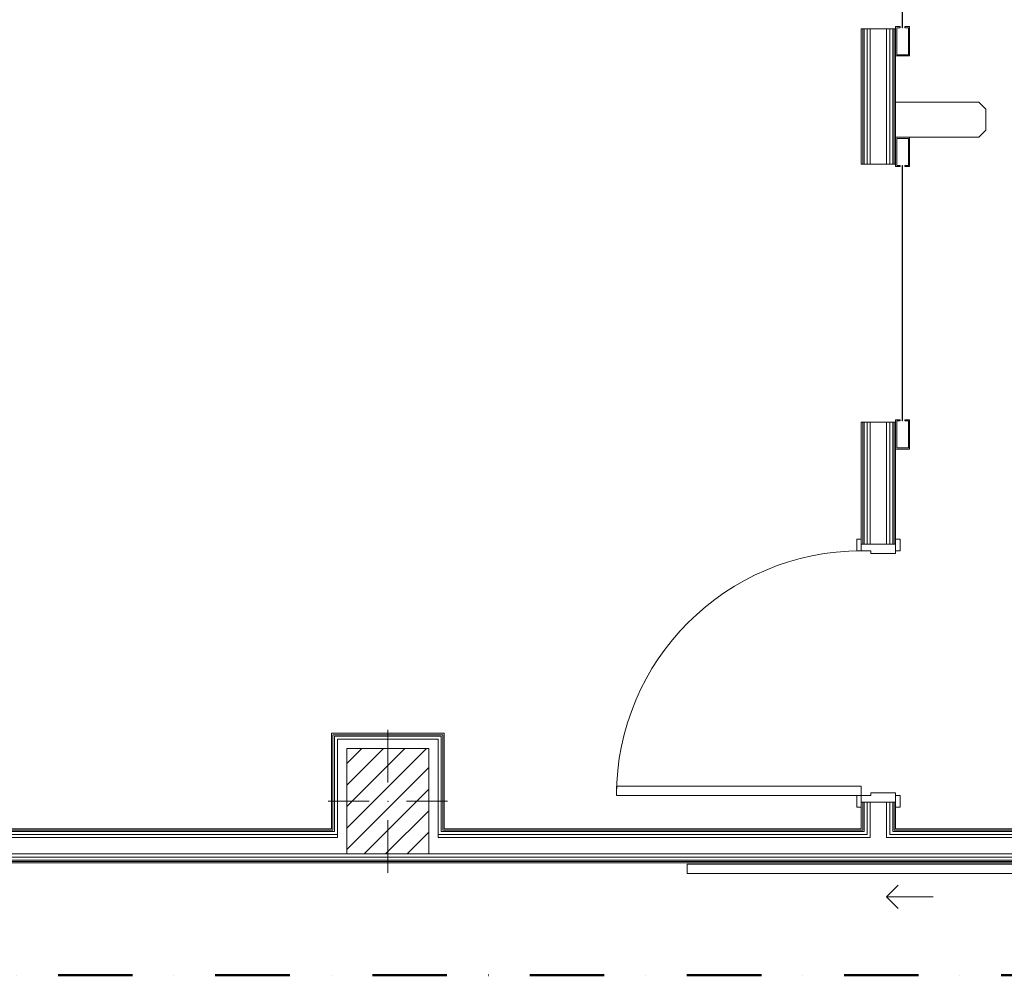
# Model space of a CAD drawing. Header units: millimetres. Extents: x -40968 to 11883, y -17757 to 4746.
# Tile 24 of 29: x -966 to 3233, y -17757 to -13680. Entities that reach past the tile are written whole.
import ezdxf

# ---------------------------------------------------------------- set-up
doc = ezdxf.new("R2010")
doc.units = ezdxf.units.MM
doc.header["$MEASUREMENT"] = 0
doc.linetypes.add('Punto & Rayas', pattern=[670.277762, 317.5, -176.388889, 0, -176.388874])
doc.linetypes.add('Wipeout_Contour', pattern=[1000, 0, -1000])
for name, color, linetype, lineweight, true_color in [('01_2D_Ambit_Pluma_Nº__242', 7, 'Continuous', 50, 0xfb0013), ('Nuevo_08_E_Envans secs_Pluma_Nº__78', 7, 'Continuous', 5, 0x00bb5e), ('Nuevo_12_FAÇ_Façana_Pluma_Nº__78', 7, 'Continuous', 5, 0x00bb5e), ('Nuevo_Puertas Archicad_Pluma_Nº__3', 7, 'Continuous', 5, 0xa4a4a4)]:
    doc.layers.add(name, color=color, linetype=linetype, lineweight=lineweight, true_color=true_color)
for name, color, linetype in [('10_ESTR_Pilars', 7, 'Continuous'), ('Nuevo_08_E_Envans secs', 7, 'Continuous'), ('Nuevo_12_FAÇ_Façana', 7, 'Continuous'), ('Nuevo_Puertas Archicad', 7, 'Continuous')]:
    doc.layers.add(name, color=color, linetype=linetype)
for name, color, linetype, lineweight in [('10_ESTR_Pilars_Pluma_Nº__20', 1, 'Continuous', 5), ('10_ESTR_Pilars_Pluma_Nº__28', 7, 'Continuous', 20), ('10_ESTR_Pilars_Pluma_Nº__42', 8, 'Continuous', 25), ('Nuevo_08_E_Envans secs_Pluma_Nº__25', 5, 'Continuous', 5), ('Nuevo_12_FAÇ_Façana_Pluma_Nº__25', 5, 'Continuous', 5), ('Nuevo_Puertas Archicad_Pluma_Nº__1', 7, 'Continuous', 5)]:
    doc.layers.add(name, color=color, linetype=linetype, lineweight=lineweight)
pattern_1 = [(0, (0, 0), (0, 779.42), [48.75, -401.25]), (0, (225, 389.7), (0, 779.42), [48.75, -401.25]), (60, (0, 0), (-675, 389.7), [48.75, -401.25]), (60, (450, 0), (-675, 389.7), [48.75, -401.25]), (120, (48.75, 0), (675, 389.7), [48.75, -401.25]), (120, (498.75, 0), (675, 389.7), [48.75, -401.25]), (0, (0, 75), (0, 150), [0, -150, 0, -225]), (45, (75, 75), (-106.066, 106.066), [0, -112.5, 0, -187.5])]

# ---------------------------------------------------------------- blocks, each defined once
blk = doc.blocks.new('Puerta 27_7')
at = {"layer": 'Nuevo_Puertas Archicad_Pluma_Nº__1', "color": 7, "linetype": 'Continuous', "lineweight": 5}
for p, q in [((482, 0), (482, 1044)), ((482, 1044), (522, 1044)), ((522, 1044), (522, 0)), ((-572, 0), (-572, 19)), ((-572, 19), (-522, 19)), ((-522, 0), (-572, 0)), ((-550, 0), (-572, 0)), ((-550, 0), (-572, 0)), ((-522, 0), (-550, 0)), ((-550, 0), (-550, -146)), ((-550, 0), (-550, -6)), ((-550, 0), (-550, -6)), ((-522, 19), (-522, 0)), ((-522, -40), (-522, 0)), ((522, 0), (482, 0)), ((522, 19), (572, 19)), ((522, 0), (522, 19)), ((572, 0), (522, 0)), ((550, 0), (522, 0)), ((522, 0), (522, -40)), ((550, -146), (550, 0)), ((550, 0), (550, -6)), ((550, 0), (550, -6)), ((550, 0), (572, 0)), ((550, 0), (572, 0)), ((572, 19), (572, 0)), ((-550, -6), (-550, -12)), ((-550, -6), (-550, -12)), ((-550, -12), (-550, -25)), ((-550, -12), (-550, -25)), ((-550, -25), (-550, -38)), ((-550, -25), (-550, -38)), ((-550, -38), (-550, -108)), ((-550, -38), (-550, -108)), ((-510, -40), (-522, -40)), ((-510, -146), (-510, -40)), ((522, -40), (510, -40)), ((510, -40), (510, -146)), ((550, -6), (550, -12)), ((550, -6), (550, -12)), ((550, -12), (550, -25)), ((550, -12), (550, -25)), ((550, -25), (550, -38)), ((550, -25), (550, -38)), ((550, -38), (550, -108)), ((550, -38), (550, -108)), ((-550, -108), (-550, -121)), ((-550, -108), (-550, -121)), ((-550, -121), (-550, -134)), ((-550, -121), (-550, -134)), ((550, -108), (550, -121)), ((550, -108), (550, -121)), ((550, -121), (550, -134)), ((550, -121), (550, -134)), ((-572, -165), (-572, -146)), ((-572, -146), (-522, -146)), ((-550, -146), (-572, -146)), ((-550, -146), (-572, -146)), ((-522, -165), (-572, -165)), ((-550, -134), (-550, -140)), ((-550, -134), (-550, -140)), ((-550, -140), (-550, -146)), ((-550, -140), (-550, -146)), ((-550, -146), (-510, -146)), ((-522, -146), (-522, -165)), ((510, -146), (550, -146)), ((522, -146), (572, -146)), ((522, -165), (522, -146)), ((572, -165), (522, -165)), ((550, -134), (550, -140)), ((550, -134), (550, -140)), ((550, -140), (550, -146)), ((550, -140), (550, -146)), ((550, -146), (572, -146)), ((550, -146), (572, -146)), ((572, -146), (572, -165))]:
    blk.add_line(p, q, dxfattribs=at)
at = {"layer": 'Nuevo_Puertas Archicad_Pluma_Nº__3', "color": 253, "linetype": 'Continuous', "lineweight": 5, "true_color": 0xa4a4a4}
blk.add_arc((522, 0), 1044, 90, 180, dxfattribs=at)
blk = doc.blocks.new('Puerta Rápida Enrrollable 27')
at = {"layer": 'Nuevo_Puertas Archicad', "linetype": 'Continuous', "lineweight": 0, "true_color": 0xffffff}
h = blk.add_hatch(dxfattribs=at)
h.set_pattern_fill('Hormigón_en_Masa_0003', style=0, pattern_type=2)
h.set_pattern_definition(pattern_1)
h.paths.add_polyline_path([(-545, 176), (-545, 174), (545, 174), (545, 176)])
at = {"layer": 'Nuevo_Puertas Archicad_Pluma_Nº__1', "color": 7, "linetype": 'Continuous', "lineweight": 5}
for p, q in [((665, 501), (695, 531)), ((695, 531), (785, 531)), ((785, 531), (815, 501)), ((665, 146), (665, 501)), ((815, 501), (815, 146)), ((-540, 206), (-665, 206)), ((-665, 206), (-665, 146)), ((-660, 151), (-660, 201)), ((-660, 201), (-545, 201)), ((-545, 201), (-545, 186)), ((-545, 186), (-540, 186)), ((-545, 176), (545, 176)), ((-545, 174), (-545, 176)), ((545, 174), (-545, 174)), ((-540, 186), (-540, 206)), ((540, 186), (540, 206)), ((540, 206), (665, 206)), ((545, 186), (540, 186)), ((660, 201), (545, 201)), ((545, 201), (545, 186)), ((545, 176), (545, 174)), ((660, 151), (660, 201)), ((665, 206), (665, 146)), ((-665, 146), (-540, 146)), ((-545, 151), (-660, 151)), ((-550, 140), (-550, 146)), ((-550, 134), (-550, 140)), ((-550, 121), (-550, 134)), ((-540, 166), (-545, 166)), ((-545, 166), (-545, 151)), ((-540, 146), (-540, 166)), ((540, 166), (545, 166)), ((540, 146), (540, 166)), ((665, 146), (540, 146)), ((545, 166), (545, 151)), ((545, 151), (660, 151)), ((550, 140), (550, 146)), ((550, 134), (550, 140)), ((550, 121), (550, 134)), ((815, 146), (665, 146)), ((-550, 108), (-550, 121)), ((-550, 38), (-550, 108)), ((550, 108), (550, 121)), ((550, 38), (550, 108)), ((-550, 25), (-550, 38)), ((-550, 12), (-550, 25)), ((-550, 6), (-550, 12)), ((-550, 0), (-550, 6)), ((550, 25), (550, 38)), ((550, 12), (550, 25)), ((550, 6), (550, 12)), ((550, 0), (550, 6))]:
    blk.add_line(p, q, dxfattribs=at)
blk = doc.blocks.new('Puerta Rápida Enrrollable 27_2')
at = {"layer": 'Nuevo_Puertas Archicad', "linetype": 'Continuous', "lineweight": 0, "true_color": 0xffffff}
h = blk.add_hatch(dxfattribs=at)
h.set_pattern_fill('Hormigón_en_Masa_0003', style=0, pattern_type=2)
h.set_pattern_definition(pattern_1)
h.paths.add_polyline_path([(-545, 176), (-545, 174), (545, 174), (545, 176)])
at = {"layer": 'Nuevo_Puertas Archicad_Pluma_Nº__1', "color": 7, "linetype": 'Continuous', "lineweight": 5}
for p, q in [((665, 501), (695, 531)), ((695, 531), (785, 531)), ((785, 531), (815, 501)), ((665, 146), (665, 501)), ((815, 501), (815, 146)), ((-540, 206), (-665, 206)), ((-665, 206), (-665, 146)), ((-660, 151), (-660, 201)), ((-660, 201), (-545, 201)), ((-545, 201), (-545, 186)), ((-545, 186), (-540, 186)), ((-545, 176), (545, 176)), ((-545, 174), (-545, 176)), ((545, 174), (-545, 174)), ((-540, 186), (-540, 206)), ((540, 186), (540, 206)), ((540, 206), (665, 206)), ((545, 186), (540, 186)), ((660, 201), (545, 201)), ((545, 201), (545, 186)), ((545, 176), (545, 174)), ((660, 151), (660, 201)), ((665, 206), (665, 146)), ((-665, 146), (-540, 146)), ((-545, 151), (-660, 151)), ((-550, 140), (-550, 146)), ((-550, 134), (-550, 140)), ((-550, 121), (-550, 134)), ((-540, 166), (-545, 166)), ((-545, 166), (-545, 151)), ((-540, 146), (-540, 166)), ((540, 166), (545, 166)), ((540, 146), (540, 166)), ((665, 146), (540, 146)), ((545, 166), (545, 151)), ((545, 151), (660, 151)), ((550, 140), (550, 146)), ((550, 134), (550, 140)), ((550, 121), (550, 134)), ((815, 146), (665, 146)), ((-550, 108), (-550, 121)), ((-550, 38), (-550, 108)), ((550, 108), (550, 121)), ((550, 38), (550, 108)), ((-550, 25), (-550, 38)), ((-550, 12), (-550, 25)), ((-550, 6), (-550, 12)), ((-550, 0), (-550, 6)), ((550, 25), (550, 38)), ((550, 12), (550, 25)), ((550, 6), (550, 12)), ((550, 0), (550, 6))]:
    blk.add_line(p, q, dxfattribs=at)
blk = doc.blocks.new('Muro_74_3', base_point=(2622.9, -17277))
at = {"layer": 'Nuevo_08_E_Envans secs_Pluma_Nº__78', "color": 112, "linetype": 'Continuous', "lineweight": 5, "true_color": 0x00bb5e}
for p, q in [((2622.9, -13719.1), (2628.9, -13719.1)), ((2628.9, -14296.3), (2628.9, -13719.1)), ((2628.9, -13719.1), (2634.9, -13719.1)), ((2634.9, -14296.3), (2634.9, -13719.1)), ((2634.9, -13719.1), (2647.9, -13719.1)), ((2647.9, -14296.3), (2647.9, -13719.1)), ((2647.9, -13719.1), (2660.9, -13719.1)), ((2660.9, -14296.3), (2660.9, -13719.1)), ((2660.9, -13719.1), (2730.9, -13719.1)), ((2730.9, -14296.3), (2730.9, -13719.1)), ((2730.9, -13719.1), (2743.9, -13719.1)), ((2743.9, -14296.3), (2743.9, -13719.1)), ((2743.9, -13719.1), (2756.9, -13719.1)), ((2756.9, -14296.3), (2756.9, -13719.1)), ((2756.9, -13719.1), (2762.9, -13719.1)), ((2762.9, -14296.3), (2762.9, -13719.1)), ((2762.9, -13719.1), (2768.9, -13719.1)), ((2622.9, -14296.3), (2628.9, -14296.3)), ((2628.9, -14296.3), (2634.9, -14296.3)), ((2634.9, -14296.3), (2647.9, -14296.3)), ((2647.9, -14296.3), (2660.9, -14296.3)), ((2660.9, -14296.3), (2730.9, -14296.3)), ((2730.9, -14296.3), (2743.9, -14296.3)), ((2743.9, -14296.3), (2756.9, -14296.3)), ((2756.9, -14296.3), (2762.9, -14296.3)), ((2762.9, -14296.3), (2768.9, -14296.3)), ((2622.9, -15396.3), (2628.9, -15396.3)), ((2628.9, -15917.5), (2628.9, -15396.3)), ((2628.9, -15396.3), (2634.9, -15396.3)), ((2634.9, -15917.5), (2634.9, -15396.3)), ((2634.9, -15396.3), (2647.9, -15396.3)), ((2647.9, -15917.5), (2647.9, -15396.3)), ((2647.9, -15396.3), (2660.9, -15396.3)), ((2660.9, -15917.5), (2660.9, -15396.3)), ((2660.9, -15396.3), (2730.9, -15396.3)), ((2730.9, -15917.5), (2730.9, -15396.3)), ((2730.9, -15396.3), (2743.9, -15396.3)), ((2743.9, -15917.5), (2743.9, -15396.3)), ((2743.9, -15396.3), (2756.9, -15396.3)), ((2756.9, -15917.5), (2756.9, -15396.3)), ((2756.9, -15396.3), (2762.9, -15396.3)), ((2762.9, -15917.5), (2762.9, -15396.3)), ((2762.9, -15396.3), (2768.9, -15396.3)), ((2622.9, -15917.5), (2622.9, -15895.5)), ((2768.9, -15917.5), (2768.9, -15895.5)), ((2622.9, -15917.5), (2628.9, -15917.5)), ((2628.9, -15917.5), (2634.9, -15917.5)), ((2634.9, -15917.5), (2647.9, -15917.5)), ((2647.9, -15917.5), (2660.9, -15917.5)), ((2660.9, -15917.5), (2730.9, -15917.5)), ((2730.9, -15917.5), (2743.9, -15917.5)), ((2743.9, -15917.5), (2756.9, -15917.5)), ((2756.9, -15917.5), (2762.9, -15917.5)), ((2762.9, -15917.5), (2768.9, -15917.5)), ((2622.9, -17017.5), (2622.9, -17039.5)), ((2622.9, -17017.5), (2628.9, -17017.5)), ((2628.9, -17131), (2628.9, -17017.5)), ((2628.9, -17017.5), (2634.9, -17017.5)), ((2634.9, -17131), (2634.9, -17017.5)), ((2634.9, -17017.5), (2647.9, -17017.5)), ((2647.9, -17131), (2647.9, -17017.5)), ((2647.9, -17017.5), (2660.9, -17017.5)), ((2660.9, -17131), (2660.9, -17017.5)), ((2660.9, -17017.5), (2730.9, -17017.5)), ((2730.9, -17131), (2730.9, -17017.5)), ((2730.9, -17017.5), (2743.9, -17017.5)), ((2743.9, -17131), (2743.9, -17017.5)), ((2743.9, -17017.5), (2756.9, -17017.5)), ((2756.9, -17131), (2756.9, -17017.5)), ((2756.9, -17017.5), (2762.9, -17017.5)), ((2762.9, -17131), (2762.9, -17017.5)), ((2762.9, -17017.5), (2768.9, -17017.5)), ((2768.9, -17017.5), (2768.9, -17039.5))]:
    blk.add_line(p, q, dxfattribs=at)
at = {"layer": 'Nuevo_08_E_Envans secs_Pluma_Nº__78', "color": 112, "linetype": 'Continuous', "lineweight": 5, "true_color": 0x00bb5e, "flags": 128}
for points in [[(2622.9, -13719.1), (2622.9, -14296.3)], [(2768.9, -14296.3), (2768.9, -13719.1)], [(2622.9, -15396.3), (2622.9, -15917.5)], [(2768.9, -15917.5), (2768.9, -15396.3)], [(2622.9, -17017.5), (2622.9, -17131)], [(2768.9, -17131), (2768.9, -17017.5)]]:
    blk.add_lwpolyline(points, dxfattribs=at)
at = {"layer": 'Nuevo_12_FAÇ_Façana_Pluma_Nº__78', "color": 112, "linetype": 'Continuous', "lineweight": 5, "true_color": 0x00bb5e}
for p, q in [((2628.9, -17131), (2628.9, -17137)), ((2634.9, -17131), (2634.9, -17137)), ((2647.9, -17131), (2647.9, -17137)), ((2660.9, -17131), (2660.9, -17137)), ((2730.9, -17137), (2730.9, -17131)), ((2743.9, -17137), (2743.9, -17131)), ((2756.9, -17137), (2756.9, -17131)), ((2762.9, -17137), (2762.9, -17131)), ((2634.9, -17137), (2634.9, -17143)), ((2647.9, -17137), (2647.9, -17143)), ((2647.9, -17143), (2647.9, -17156)), ((2660.9, -17137), (2660.9, -17143)), ((2660.9, -17143), (2660.9, -17156)), ((2660.9, -17156), (2660.9, -17169)), ((2730.9, -17143), (2730.9, -17137)), ((2730.9, -17156), (2730.9, -17143)), ((2730.9, -17169), (2730.9, -17156)), ((2743.9, -17143), (2743.9, -17137)), ((2743.9, -17156), (2743.9, -17143)), ((2756.9, -17143), (2756.9, -17137))]:
    blk.add_line(p, q, dxfattribs=at)
at = {"layer": 'Nuevo_Puertas Archicad', "color": 253, "linetype": 'Continuous', "lineweight": 5, "true_color": 0xa4a4a6, "xscale": -1, "zscale": 1000}
for name, p, rotation in [('Puerta Rápida Enrrollable 27', (2622.9, -13169.1), 270), ('Puerta Rápida Enrrollable 27_2', (2622.9, -14846.3), 270), ('Puerta 27_7', (2622.9, -16467.5), 90)]:
    blk.add_blockref(name, p, dxfattribs=dict(at, rotation=rotation))
blk = doc.blocks.new('Muro_75_3', base_point=(-3784.9, -17277))
at = {"layer": 'Nuevo_08_E_Envans secs_Pluma_Nº__25', "color": 5, "linetype": 'Continuous', "lineweight": 5}
for p, q in [((-3638.9, -17131), (-3638.9, -17137)), ((-3579.9, -17137), (-3579.9, -17131)), ((-2030.1, -17131), (-2030.1, -17137)), ((-1562.1, -17137), (-1562.1, -17131)), ((369.9, -17131), (369.9, -17137)), ((-3638.9, -17137), (-3638.9, -17143)), ((-3638.9, -17143), (-3638.9, -17156)), ((-3638.9, -17156), (-3638.9, -17169)), ((-3598.9, -17156), (-3598.9, -17143)), ((-3598.9, -17169), (-3598.9, -17156)), ((-3585.9, -17143), (-3585.9, -17137)), ((-2024.1, -17137), (-2024.1, -17143)), ((-2011.1, -17143), (-2011.1, -17156)), ((-2011.1, -17156), (-2011.1, -17169)), ((-1581.1, -17156), (-1581.1, -17143)), ((-1581.1, -17169), (-1581.1, -17156)), ((-1568.1, -17143), (-1568.1, -17137)), ((375.9, -17137), (375.9, -17143)), ((388.9, -17143), (388.9, -17156)), ((388.9, -17156), (388.9, -17169))]:
    blk.add_line(p, q, dxfattribs=at)
at = {"layer": 'Nuevo_08_E_Envans secs_Pluma_Nº__78', "color": 112, "linetype": 'Continuous', "lineweight": 5, "true_color": 0x00bb5e}
for p, q in [((-3644.9, -17131), (-3644.9, -17137)), ((-3746.9, -17169), (-3746.9, -17239)), ((-3676.9, -17156), (-3676.9, -17169)), ((-3676.9, -17169), (-3663.9, -17169)), ((-3663.9, -17156), (-3650.9, -17156)), ((-3663.9, -17169), (-3638.9, -17169)), ((-3650.9, -17137), (-3650.9, -17143)), ((-3650.9, -17143), (-3644.9, -17143)), ((-3650.9, -17156), (-3638.9, -17156)), ((-3644.9, -17137), (-3638.9, -17137)), ((-3644.9, -17143), (-3638.9, -17143)), ((-3598.9, -17156), (-3585.9, -17156)), ((-3598.9, -17169), (-2011.1, -17169)), ((-3585.9, -17143), (-3579.9, -17143)), ((-3585.9, -17156), (-2024.1, -17156)), ((-3579.9, -17137), (-3573.9, -17137)), ((-3579.9, -17143), (-2030.1, -17143)), ((-3573.9, -17137), (-2036.1, -17137)), ((-2036.1, -17137), (-2030.1, -17137)), ((-2030.1, -17143), (-2024.1, -17143)), ((-2024.1, -17156), (-2011.1, -17156)), ((-1581.1, -17156), (-1568.1, -17156)), ((-1581.1, -17169), (388.9, -17169)), ((-1568.1, -17143), (-1562.1, -17143)), ((-1568.1, -17156), (375.9, -17156)), ((-1562.1, -17137), (-1556.1, -17137)), ((-1562.1, -17143), (369.9, -17143)), ((-1556.1, -17137), (363.9, -17137)), ((363.9, -17137), (369.9, -17137)), ((369.9, -17143), (375.9, -17143)), ((375.9, -17156), (388.9, -17156)), ((-3772.9, -17252), (-3772.9, -17265)), ((-3759.9, -17252), (-3746.9, -17252)), ((-3746.9, -17239), (-3676.9, -17239)), ((-3746.9, -17252), (778.9, -17252)), ((-3676.9, -17239), (-3638.9, -17239)), ((-3638.9, -17239), (-3598.9, -17239)), ((-3598.9, -17239), (-2011.1, -17239)), ((-2011.1, -17239), (-1971.1, -17239)), ((-1621.1, -17239), (-1581.1, -17239)), ((-1581.1, -17239), (388.9, -17239)), ((388.9, -17239), (428.9, -17239)), ((-3778.9, -17265), (-3778.9, -17271)), ((-3778.9, -17271), (-3772.9, -17271)), ((-3772.9, -17265), (-3759.9, -17265)), ((-3772.9, -17271), (778.9, -17271)), ((-3759.9, -17265), (778.9, -17265))]:
    blk.add_line(p, q, dxfattribs=at)
at = {"layer": 'Nuevo_08_E_Envans secs_Pluma_Nº__78', "color": 112, "linetype": 'Continuous', "lineweight": 5, "true_color": 0x00bb5e, "flags": 128}
for points in [[(-2036.1, -17131), (-3573.9, -17131)], [(363.9, -17131), (-1556.1, -17131)], [(-3784.9, -17277), (-3784.9, -17271)], [(-3784.9, -17277), (778.9, -17277)]]:
    blk.add_lwpolyline(points, dxfattribs=at)
blk = doc.blocks.new('Puerta Corredera Exterior 27_4')
at = {"layer": 'Nuevo_Puertas Archicad', "linetype": 'Continuous', "lineweight": 0, "true_color": 0xffffff}
h = blk.add_hatch(dxfattribs=at)
h.set_pattern_fill('Hormigón_en_Masa_0003', style=0, pattern_type=2)
h.set_pattern_definition(pattern_1)
h.paths.add_polyline_path([(460.2, 45), (460.2, 5), (2560.2, 5), (2560.2, 45)])
at = {"layer": 'Nuevo_Puertas Archicad_Pluma_Nº__1', "color": 7, "linetype": 'Continuous', "lineweight": 5}
for p, q in [((460.2, 45), (2560.2, 45)), ((460.2, 5), (460.2, 45)), ((2560.2, 45), (2560.2, 5)), ((-1050, 0), (-1050, -6)), ((2560.2, 5), (460.2, 5)), ((1050, 0), (1050, -6)), ((-1050, -6), (-1050, -12)), ((-1050, -12), (-1050, -25)), ((-1050, -25), (-1050, -38)), ((-1050, -38), (-1050, -108)), ((1050, -6), (1050, -12)), ((1050, -12), (1050, -25)), ((1050, -25), (1050, -38)), ((1050, -38), (1050, -108)), ((-1050, -108), (-1050, -121)), ((-1050, -121), (-1050, -134)), ((1050, -108), (1050, -121)), ((1050, -121), (1050, -134)), ((-1050, -134), (-1050, -140)), ((-1050, -140), (-1050, -146)), ((1050, -134), (1050, -140)), ((1050, -140), (1050, -146))]:
    blk.add_line(p, q, dxfattribs=at)
at = {"layer": 'Nuevo_Puertas Archicad_Pluma_Nº__3', "color": 253, "linetype": 'Continuous', "lineweight": 5, "true_color": 0xa4a4a4}
for p, q in [((1710.2, 145), (1660.2, 195)), ((1510.2, 145), (1710.2, 145)), ((1710.2, 145), (1660.2, 95))]:
    blk.add_line(p, q, dxfattribs=at)
blk = doc.blocks.new('Muro_77_3', base_point=(5828.9, -17277))
at = {"layer": 'Nuevo_08_E_Envans secs_Pluma_Nº__25', "color": 5, "linetype": 'Continuous', "lineweight": 5}
for p, q in [((5769.9, -17137), (5769.9, -17131)), ((5775.9, -17143), (5775.9, -17137)), ((5788.9, -17156), (5788.9, -17143)), ((5788.9, -17169), (5788.9, -17156))]:
    blk.add_line(p, q, dxfattribs=at)
at = {"layer": 'Nuevo_08_E_Envans secs_Pluma_Nº__78', "color": 112, "linetype": 'Continuous', "lineweight": 5, "true_color": 0x00bb5e}
for p, q in [((5769.9, -17137), (5766.6, -17137)), ((5769.9, -17143), (5769.2, -17143)), ((5775.9, -17143), (5769.9, -17143)), ((5775.9, -17156), (5775, -17156)), ((5788.9, -17156), (5775.9, -17156)), ((5788.9, -17169), (5780.8, -17169)), ((5828.9, -17239), (5812, -17239)), ((5828.9, -17252), (5817.8, -17252)), ((5828.9, -17265), (5823.5, -17265)), ((5828.9, -17271), (5826.2, -17271))]:
    blk.add_line(p, q, dxfattribs=at)
at = {"layer": 'Nuevo_08_E_Envans secs_Pluma_Nº__78', "color": 112, "linetype": 'Continuous', "lineweight": 5, "true_color": 0x00bb5e, "flags": 128}
for points in [[(5828.9, -17252), (5828.9, -17239)], [(5828.9, -17265), (5828.9, -17252)], [(5828.9, -17271), (5828.9, -17265)], [(5828.9, -17277), (5828.9, -17271)]]:
    blk.add_lwpolyline(points, dxfattribs=at)
at = {"layer": 'Nuevo_12_FAÇ_Façana_Pluma_Nº__25', "color": 5, "linetype": 'Continuous', "lineweight": 5}
for p, q in [((837.9, -17137), (837.9, -17131)), ((818.9, -17156), (818.9, -17143)), ((818.9, -17169), (818.9, -17156)), ((831.9, -17143), (831.9, -17137))]:
    blk.add_line(p, q, dxfattribs=at)
at = {"layer": 'Nuevo_12_FAÇ_Façana_Pluma_Nº__78', "color": 112, "linetype": 'Continuous', "lineweight": 5, "true_color": 0x00bb5e}
for p, q in [((2628.9, -17131), (2628.9, -17137)), ((2762.9, -17137), (2762.9, -17131)), ((3389.8, -17137), (3389.8, -17131)), ((5489.8, -17137), (5489.8, -17131)), ((2647.9, -17156), (818.9, -17156)), ((2660.9, -17169), (818.9, -17169)), ((2634.9, -17143), (831.9, -17143)), ((2628.9, -17137), (837.9, -17137)), ((2634.9, -17137), (2634.9, -17143)), ((2647.9, -17143), (2647.9, -17156)), ((2660.9, -17156), (2660.9, -17169)), ((2730.9, -17169), (2730.9, -17156)), ((3389.8, -17169), (2730.9, -17169)), ((2743.9, -17156), (2743.9, -17143)), ((3389.8, -17156), (2743.9, -17156)), ((2756.9, -17143), (2756.9, -17137)), ((3389.8, -17143), (2756.9, -17143)), ((3389.8, -17137), (2762.9, -17137)), ((3389.8, -17143), (3389.8, -17137)), ((3389.8, -17156), (3389.8, -17143)), ((3389.8, -17169), (3389.8, -17156)), ((3389.8, -17239), (3389.8, -17169)), ((5766.6, -17137), (5489.8, -17137)), ((5489.8, -17143), (5489.8, -17137)), ((5769.2, -17143), (5489.8, -17143)), ((5489.8, -17156), (5489.8, -17143)), ((5775, -17156), (5489.8, -17156)), ((5489.8, -17169), (5489.8, -17156)), ((5780.8, -17169), (5489.8, -17169)), ((5489.8, -17239), (5489.8, -17169)), ((3389.8, -17239), (778.9, -17239)), ((3389.8, -17252), (778.9, -17252)), ((3389.8, -17252), (3389.8, -17239)), ((3389.8, -17265), (3389.8, -17252)), ((5812, -17239), (5489.8, -17239)), ((5489.8, -17252), (5489.8, -17239)), ((5817.8, -17252), (5489.8, -17252)), ((5489.8, -17265), (5489.8, -17252)), ((3389.8, -17265), (778.9, -17265)), ((3389.8, -17271), (778.9, -17271)), ((3389.8, -17271), (3389.8, -17265)), ((3389.8, -17277), (3389.8, -17271)), ((5823.5, -17265), (5489.8, -17265)), ((5489.8, -17271), (5489.8, -17265)), ((5826.2, -17271), (5489.8, -17271)), ((5489.8, -17277), (5489.8, -17271))]:
    blk.add_line(p, q, dxfattribs=at)
at = {"layer": 'Nuevo_12_FAÇ_Façana_Pluma_Nº__78', "color": 112, "linetype": 'Continuous', "lineweight": 5, "true_color": 0x00bb5e, "flags": 128}
for points in [[(2622.9, -17131), (843.9, -17131)], [(3389.8, -17131), (2768.9, -17131)], [(5763.9, -17131), (5489.8, -17131)], [(778.9, -17277), (3389.8, -17277)], [(5489.8, -17277), (5828.9, -17277)]]:
    blk.add_lwpolyline(points, dxfattribs=at)
at = {"layer": 'Nuevo_Puertas Archicad', "color": 253, "linetype": 'Continuous', "lineweight": 5, "true_color": 0xa4a4a6, "zscale": 1000, "rotation": 180}
blk.add_blockref('Puerta Corredera Exterior 27_4', (4439.8, -17277), dxfattribs=at)
blk = doc.blocks.new('Muro_140_3', base_point=(778.9, -17277))
at = {"layer": 'Nuevo_08_E_Envans secs_Pluma_Nº__25', "color": 5, "linetype": 'Continuous', "lineweight": 5}
for p, q in [((818.9, -16749), (778.9, -16749)), ((831.9, -16736), (818.9, -16736)), ((818.9, -16789), (818.9, -16749)), ((837.9, -16730), (831.9, -16730)), ((831.9, -16749), (831.9, -16736)), ((831.9, -17131), (831.9, -16749)), ((837.9, -16736), (837.9, -16730)), ((837.9, -17131), (837.9, -16736)), ((818.9, -17131), (818.9, -16789))]:
    blk.add_line(p, q, dxfattribs=at)
at = {"layer": 'Nuevo_08_E_Envans secs_Pluma_Nº__25', "color": 5, "linetype": 'Continuous', "lineweight": 5, "flags": 128}
for points in [[(843.9, -16724), (837.9, -16724)], [(843.9, -17131), (843.9, -16724)]]:
    blk.add_lwpolyline(points, dxfattribs=at)
at = {"layer": 'Nuevo_12_FAÇ_Façana_Pluma_Nº__25', "color": 5, "linetype": 'Continuous', "lineweight": 5}
for p, q in [((818.9, -17137), (818.9, -17131)), ((831.9, -17137), (831.9, -17131)), ((837.9, -17137), (837.9, -17131)), ((818.9, -17143), (818.9, -17137)), ((818.9, -17156), (818.9, -17143)), ((818.9, -17169), (818.9, -17156)), ((831.9, -17143), (831.9, -17137))]:
    blk.add_line(p, q, dxfattribs=at)
blk = doc.blocks.new('Muro_141_3', base_point=(778.9, -16789))
at = {"layer": 'Nuevo_08_E_Envans secs_Pluma_Nº__25', "color": 5, "linetype": 'Continuous', "lineweight": 5}
for p, q in [((369.9, -16730), (369.9, -16736)), ((375.9, -16730), (369.9, -16730)), ((831.9, -16730), (375.9, -16730)), ((375.9, -16736), (375.9, -16749)), ((388.9, -16736), (375.9, -16736)), ((818.9, -16736), (388.9, -16736)), ((388.9, -16749), (388.9, -16789)), ((428.9, -16749), (388.9, -16749)), ((778.9, -16749), (428.9, -16749)), ((818.9, -16749), (778.9, -16749)), ((831.9, -16736), (818.9, -16736)), ((837.9, -16730), (831.9, -16730))]:
    blk.add_line(p, q, dxfattribs=at)
at = {"layer": 'Nuevo_08_E_Envans secs_Pluma_Nº__25', "color": 5, "linetype": 'Continuous', "lineweight": 5, "flags": 128}
for points in [[(363.9, -16724), (363.9, -16730)], [(837.9, -16724), (363.9, -16724)]]:
    blk.add_lwpolyline(points, dxfattribs=at)
blk = doc.blocks.new('Muro_142_3', base_point=(428.9, -16789))
at = {"layer": 'Nuevo_08_E_Envans secs_Pluma_Nº__25', "color": 5, "linetype": 'Continuous', "lineweight": 5}
for p, q in [((369.9, -16730), (369.9, -16736)), ((369.9, -16736), (369.9, -17131)), ((375.9, -16736), (375.9, -16749)), ((375.9, -16749), (375.9, -17131)), ((388.9, -16749), (388.9, -16789)), ((388.9, -16789), (388.9, -17131)), ((369.9, -17131), (369.9, -17137)), ((375.9, -17131), (375.9, -17137)), ((388.9, -17131), (388.9, -17137)), ((375.9, -17137), (375.9, -17143)), ((388.9, -17137), (388.9, -17143)), ((388.9, -17143), (388.9, -17156)), ((388.9, -17156), (388.9, -17169))]:
    blk.add_line(p, q, dxfattribs=at)
at = {"layer": 'Nuevo_08_E_Envans secs_Pluma_Nº__25', "color": 5, "linetype": 'Continuous', "lineweight": 5, "flags": 128}
blk.add_lwpolyline([(363.9, -16730), (363.9, -17131)], dxfattribs=at)
blk = doc.blocks.new('Pilar_27_3', base_point=(603.9, -17014))
at = {"color": 254, "linetype": 'Wipeout_Contour', "lineweight": 0, "ltscale": 68102.360843}
blk.add_wipeout([(428.9, -17239), (778.9, -17239), (778.9, -16789), (428.9, -16789)], dxfattribs=at).dxf.layer = '10_ESTR_Pilars'
at = {"layer": '10_ESTR_Pilars_Pluma_Nº__42', "linetype": 'Continuous', "lineweight": 25}
h = blk.add_hatch(dxfattribs=at)
h.set_pattern_fill('00_GCT_trama_45º_e1_400__07', color=8, style=0, pattern_type=2)
h.set_pattern_definition([(45, (0, 0), (-45.96194, 45.96194), [])])
h.paths.add_polyline_path([(428.9, -17239), (778.9, -17239), (778.9, -16789), (428.9, -16789)])
at = {"layer": '10_ESTR_Pilars_Pluma_Nº__20', "color": 1, "linetype": 'Continuous', "lineweight": 5}
for p, q in [((603.9, -16934), (603.9, -16709)), ((523.9, -17014), (348.9, -17014)), ((683.9, -17014), (858.9, -17014)), ((603.9, -17094), (603.9, -17319))]:
    blk.add_line(p, q, dxfattribs=at)
blk.add_point((603.9, -17014), dxfattribs=at)
at = {"layer": '10_ESTR_Pilars_Pluma_Nº__28', "color": 7, "linetype": 'Continuous', "lineweight": 20, "flags": 128}
blk.add_lwpolyline([(428.9, -17239), (778.9, -17239), (778.9, -16789), (428.9, -16789)], close=True, dxfattribs=at)

msp = doc.modelspace()

# ---------------------------------------------------------------- linework, layer by layer
at = {"layer": '01_2D_Ambit_Pluma_Nº__242', "color": 1, "linetype": 'Punto & Rayas', "lineweight": 50, "true_color": 0xfb0013, "flags": 128}
msp.add_lwpolyline([(-28500, 1816.8), (-28500, 4745.9), (7879.6, 4745.9), (7879.6, -1396.9), (6474.1, -1396.9), (6474.1, -11392.7), (6916.3, -11392.7), (6916.3, -17756.6), (-3932.3, -17756.6), (-3932.3, -11834.9), (-2447.9, -11834.9), (-2447.9, -2249.6), (-23311.2, -2249.6), (-23311.2, 1816.8)], close=True, dxfattribs=at)

# ---------------------------------------------------------------- block references
at = {"layer": 'Nuevo_08_E_Envans secs', "color": 112, "lineweight": 5, "true_color": 0x00bb5e}
for name, p in [('Muro_74_3', (2622.9, -17277)), ('Muro_75_3', (-3784.9, -17277))]:
    msp.add_blockref(name, p, dxfattribs=at)
at = {"layer": 'Nuevo_08_E_Envans secs', "color": 5, "lineweight": 5}
for name, p in [('Muro_141_3', (778.9, -16789)), ('Muro_142_3', (428.9, -16789)), ('Muro_140_3', (778.9, -17277))]:
    msp.add_blockref(name, p, dxfattribs=at)
at = {"layer": 'Nuevo_12_FAÇ_Façana', "color": 112, "lineweight": 5, "true_color": 0x00bb5e}
msp.add_blockref('Muro_77_3', (5828.9, -17277), dxfattribs=at)

# ---------------------------------------------------------------- next in the draw order: block references
at = {"layer": '10_ESTR_Pilars', "color": 7, "lineweight": 20}
msp.add_blockref('Pilar_27_3', (603.9, -17014), dxfattribs=at)

doc.saveas('drawing.dxf')
